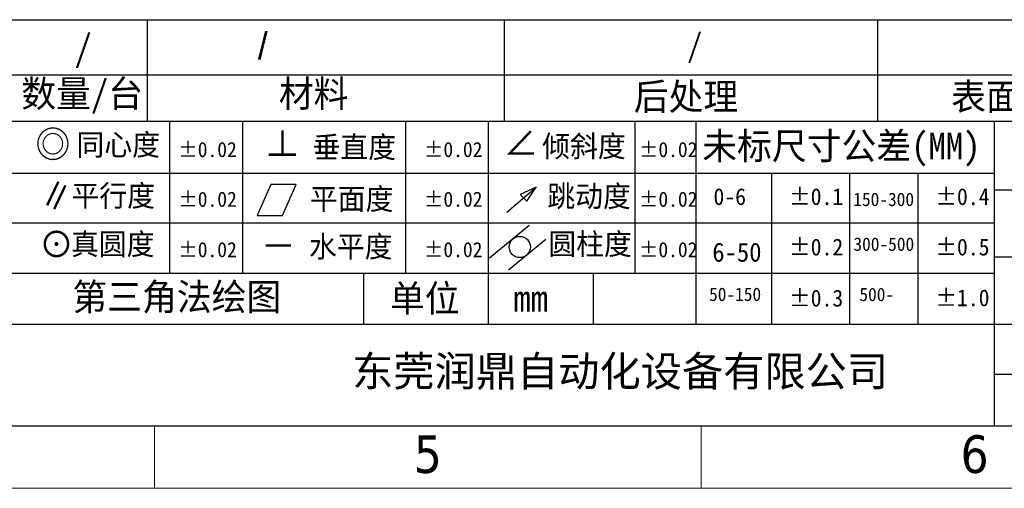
# Model space of a CAD drawing. Header units: millimetres. Extents: x -24622 to 2009, y -1603 to 2074.
# Tile 99 of 256: x -1687 to -1124, y 606 to 874. Entities that reach past the tile are written whole.
import ezdxf
from ezdxf.enums import TextEntityAlignment as Align

# ---------------------------------------------------------------- set-up
doc = ezdxf.new("R2010")
doc.units = ezdxf.units.MM
doc.layers.add('FORMAT', color=7, linetype='Continuous')
doc.layers.add('TEXT', color=3, linetype='Continuous')
doc.layers.add('用户自定义1', color=4, linetype='Continuous', lineweight=13)
doc.styles.add('样式 2', font='simkai.ttf', dxfattribs={"width": 0.95})
doc.styles.add('注释文本 (ISO)', font='tahoma.ttf')

msp = doc.modelspace()

# ---------------------------------------------------------------- linework, layer by layer
at = {"color": 7, "linetype": 'Continuous', "lineweight": 25}
for p, q in [((-1942.524, 874.34), (-877.519, 874.34)), ((-1614.05, 874.34), (-1614.05, 816.306)), ((-1410.027, 874.34), (-1410.027, 816.306)), ((-1196.748, 874.34), (-1196.748, 816.306)), ((-1942.524, 842.789), (-877.519, 842.789)), ((-1942.524, 816.306), (-877.519, 816.306)), ((-1601.39, 816.306), (-1601.39, 729.447)), ((-1559.609, 816.306), (-1559.609, 729.447)), ((-1466.505, 816.306), (-1466.505, 729.447)), ((-1419.199, 816.306), (-1419.199, 729.447)), ((-1335.369, 816.306), (-1335.369, 729.447)), ((-1300.516, 816.306), (-1300.516, 700.237)), ((-1130.039, 816.306), (-1130.039, 642.202)), ((-1942.524, 786.687), (-1130.039, 786.687)), ((-1257.187, 786.687), (-1257.187, 700.237)), ((-1212.739, 786.687), (-1212.739, 700.237)), ((-1173.565, 786.687), (-1173.565, 700.237)), ((-1130.039, 777.132), (-877.519, 777.132)), ((-1942.524, 758.271), (-1130.039, 758.271)), ((-1130.039, 738.685), (-877.519, 738.685)), ((-1942.524, 729.447), (-1130.039, 729.447)), ((-1490.54, 729.447), (-1490.54, 700.237)), ((-1419.199, 729.447), (-1419.199, 700.237)), ((-1359.295, 729.447), (-1359.295, 700.237)), ((-1942.524, 700.237), (-877.519, 700.237)), ((-1130.039, 671.735), (-877.519, 671.735))]:
    msp.add_line(p, q, dxfattribs=at)
at = {"color": 0, "linetype": 'Continuous', "lineweight": 25}
msp.add_line((-2895.935, 642.202), (-877.519, 642.202), dxfattribs=at)
at = {"layer": 'FORMAT', "lineweight": 25}
for p, q in [((-1543.406, 780.018), (-1551.26, 762.381)), ((-1528.99, 780.018), (-1543.406, 780.018)), ((-1536.845, 762.381), (-1528.99, 780.018)), ((-1408.619, 764.216), (-1391.874, 778.566)), ((-1391.874, 778.566), (-1400.956, 774.404)), ((-1397.172, 770.62), (-1391.874, 778.566)), ((-1400.956, 774.404), (-1397.172, 770.62)), ((-1551.26, 762.381), (-1536.845, 762.381)), ((-1395.702, 756.725), (-1418.531, 737.939)), ((-1386.267, 748.714), (-1407.614, 731.147))]:
    msp.add_line(p, q, dxfattribs=at)
at = {"layer": 'FORMAT', "color": 7, "lineweight": 25}
msp.add_circle((-1401.121, 744.378), 6.09, dxfattribs=at)
at = {"layer": '用户自定义1', "color": 0, "lineweight": 15, "ltscale": 0.3}
for p, q in [((-877.519, 642.202), (-2895.958, 642.202)), ((-1913.237, 642.202), (-984.883, 642.202)), ((-1808.005, 642.202), (-877.519, 642.202)), ((-1609.979, 642.202), (-1609.979, 606.414)), ((-1297.431, 642.202), (-1297.431, 606.414)), ((-1297.431, 642.202), (-1297.431, 606.414)), ((-841.731, 606.414), (-2931.746, 606.414))]:
    msp.add_line(p, q, dxfattribs=at)
at = {"layer": '用户自定义1', "color": 0}
msp.add_line((-1820.868, 642.202), (-877.519, 642.202), dxfattribs=at)

# ---------------------------------------------------------------- texts
at = {"color": 7, "linetype": 'Continuous', "lineweight": 25, "attachment_point": 1, "style": '样式 2'}
for s, insert, char_height in [('/', (-1655.682, 865.872), 15.355), ('{\\fArial|b0|i0|c0|p32;/}', (-1550.867, 867.115), 15.355), ('/', (-1305.519, 866.424), 13.512), ('数量/台', (-1686.086, 839.785), 15.355), ('材料', (-1538.858, 839.785), 15.355), ('后处理', (-1335.973, 838.096), 15.355), ('表面处理', (-1154.595, 838.096), 15.355), ('同心度', (-1654.563, 809.006), 12.284), ('未标尺寸公差(MM)', (-1296.839, 809.84), 15.355), ('%%P0.02', (-1596.392, 804.43), 8.6372), ('垂直度', (-1519.62, 807.627), 12.284), ('%%P0.02', (-1455.982, 804.43), 8.6372), ('倾斜度', (-1388.319, 808.159), 12.284), ('%%P0.02', (-1333.086, 804.43), 8.6372), ('平行度', (-1657.409, 779.819), 12.284), ('%%P0.02', (-1596.392, 776.013), 8.6372), ('平面度', (-1521.169, 777.981), 12.284), ('%%P0.02', (-1455.982, 776.013), 8.6372), ('跳动度', (-1385.407, 779.576), 12.284), ('%%P0.02', (-1333.086, 776.013), 8.6372), ('0-6', (-1290.437, 777.985), 9.5969), ('%%P0.1', (-1247.27, 777.985), 9.5969), ('%%P0.4', (-1163.647, 777.985), 9.5969), ('150-300', (-1210.516, 775.451), 7.6775), ('真圆度', (-1657.693, 752.155), 12.284), ('水平度', (-1521.645, 750.798), 12.284), ('圆柱度', (-1384.872, 752.213), 12.284), ('%%P0.2', (-1247.27, 749.161), 9.5969), ('300-500', (-1210.433, 749.838), 7.6775), ('%%P0.5', (-1163.647, 749.161), 9.5969), ('%%P0.02', (-1596.392, 747.19), 8.6372), ('%%P0.02', (-1455.982, 747.19), 8.6372), ('%%P0.02', (-1333.086, 747.19), 8.6372), ('6-50', (-1291.104, 746.846), 10.8815), ('单位', (-1475.344, 722.699), 15.355), ('50-150', (-1292.964, 721.18), 7.6775), ('%%P0.3', (-1247.27, 719.95), 9.5969), ('500-', (-1207.032, 721.083), 7.6775), ('%%P1.0', (-1163.647, 720.144), 9.5969), ('mm', (-1404.826, 722.699), 15.355), ('{\\fSimHei|b0|i0|c0|p49;\\W1;\\C256; \\fSimHei|b0|i0|c134|p49;东莞润鼎自动化设备有限公司}', (-1508.745, 682.003), 17.27856)]:
    msp.add_mtext(s, dxfattribs=dict(at, insert=insert, char_height=char_height))
at = {"layer": 'TEXT', "color": 7, "lineweight": 25, "char_height": 15.355, "attachment_point": 1, "style": '样式 2'}
for s, insert in [('◎', (-1677.968, 810.823)), ('⊥', (-1546.781, 811.014)), ('∠', (-1410.532, 811.911)), ('∥', (-1676.016, 781.319)), ('⊙', (-1675.907, 753.553)), ('－', (-1549.124, 752.756)), ('第三角法绘图', (-1656.856, 723.548))]:
    msp.add_mtext(s, dxfattribs=dict(at, insert=insert))
at = {"layer": '用户自定义1', "color": 0, "lineweight": 15, "ltscale": 0.3, "style": '注释文本 (ISO)'}
for s, p in [('5', (-1453.705, 615.22)), ('6', (-1141.157, 615.22))]:
    msp.add_text(s, height=21.473, dxfattribs=at).set_placement(p, align=Align.CENTER)

doc.saveas('drawing.dxf')
